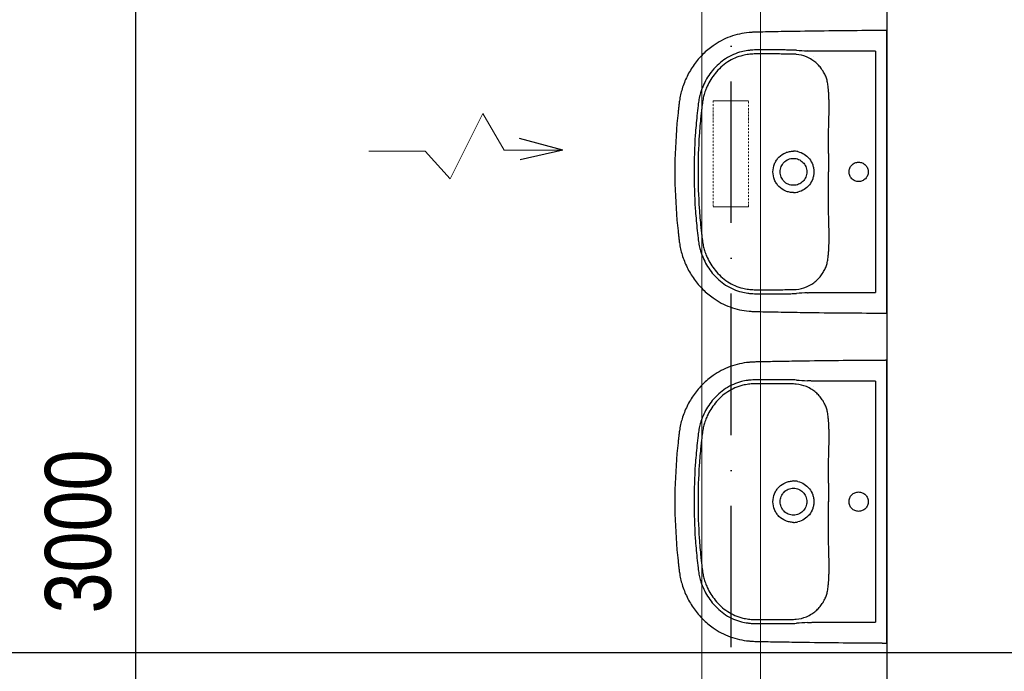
# Model space of a CAD drawing. Header units: millimetres. Extents: x 6491141 to 6692158, y 1846388 to 1929513.
# Tile 224 of 245: x 6665670 to 6667760, y 1901168 to 1902551. Entities that reach past the tile are written whole.
import ezdxf

# ---------------------------------------------------------------- set-up
doc = ezdxf.new("R2010")
doc.units = ezdxf.units.MM
doc.linetypes.add('ACAD_ISO10W100', pattern=[18, 12, -3, 0, -3])
doc.linetypes.add('DASHDOT', pattern=[1, 0.5, -0.25, 0, -0.25])
doc.layers.add('Koty VzT', color=7, linetype='Continuous', lineweight=15)
doc.layers.add('VzT odtah', color=3, linetype='Continuous', lineweight=18)
for name, color, linetype in [('Osy VzT', 253, 'ACAD_ISO10W100'), ('Stavba', 152, 'Continuous'), ('VzT šipky', 7, 'Continuous')]:
    doc.layers.add(name, color=color, linetype=linetype)
doc.styles.add('romans', font='arial.ttf', dxfattribs={"width": 0.8, "height": 140})
doc.dimstyles.new('koty50', dxfattribs={"dimtxt": 100, "dimasz": 100, "dimexe": 20, "dimexo": 100, "dimgap": 50, "dimtad": 3, "dimdec": 0, "dimtxsty": 'romans', "dimblk": 'OBLIQUE', "dimcen": -3, "dimclrd": 7, "dimclre": 7, "dimclrt": 7, "dimadec": 0, "dimazin": 0, "dimtfac": 1, "dimtdec": 0, "dimtmove": 0, "dimatfit": 3, "dimldrblk": 'OPEN30', "dimfxl": 1, "dimarcsym": 0})

# ---------------------------------------------------------------- blocks, each defined once
blk = doc.blocks.new('_Oblique')
at = {"color": 0, "lineweight": -2}
blk.add_line((-0.5, -0.5), (0.5, 0.5), dxfattribs=at)
blk = doc.blocks.new('*D13')
at = {"layer": 'DEFPOINTS', "color": 0, "transparency": 16777216}
for p in [(6665916, 1902964.6), (6667117.8, 1902964.6, -4), (6667117.8, 1899964.6, -4)]:
    blk.add_point(p, dxfattribs=at)
at = {"layer": 'Koty VzT', "color": 7, "lineweight": -2, "transparency": 16777216}
for p, q in [((6667017.8, 1902964.6), (6665896, 1902964.6)), ((6665916, 1899964.6), (6665916, 1902964.6)), ((6667017.8, 1899964.6), (6665896, 1899964.6))]:
    blk.add_line(p, q, dxfattribs=at)
at = {"layer": 'Koty VzT', "color": 7, "lineweight": -2, "transparency": 16777216, "xscale": 100, "yscale": 100, "zscale": 100}
for p, rotation in [((6665916, 1902964.6), 90), ((6665916, 1899964.6), 270)]:
    blk.add_blockref('_Oblique', p, dxfattribs=dict(at, rotation=rotation))
at = {"layer": 'Koty VzT', "color": 7, "transparency": 16777216, "insert": (6665794.4, 1901464.6), "char_height": 140, "attachment_point": 5, "rotation": 90, "style": 'romans'}
blk.add_mtext('3000', dxfattribs=at)
blk = doc.blocks.new('_Open30')
at = {"color": 0, "linetype": 'ByBlock', "lineweight": -2}
for p, q in [((-1, 0.268), (0, 0)), ((0, 0), (-1, -0.268)), ((0, 0), (-1, 0))]:
    blk.add_line(p, q, dxfattribs=at)

msp = doc.modelspace()

# ---------------------------------------------------------------- linework, layer by layer
at = {"layer": 'Osy VzT', "ltscale": 25}
msp.add_line((6667180.3, 1899868.9, -4), (6667180.3, 1903207.2, -4), dxfattribs=at)
at = {"layer": 'Stavba'}
for p, q in [((6667510.7, 1903377.8), (6667510.7, 1899667.8)), ((6667510.7, 1901940.6), (6667510.7, 1902515)), ((6667486.9, 1902483.7), (6667355.9, 1902483.7)), ((6667486.9, 1902483.7), (6667486.9, 1901971.8)), ((6667355.9, 1902472.9), (6667355.9, 1902472.9)), ((6667387.4, 1902391.5), (6667387.4, 1902391.6)), ((6667387.4, 1902064), (6667387.4, 1902064)), ((6667355.9, 1901971.8), (6667486.9, 1901971.8)), ((6667510.7, 1901240.6), (6667510.7, 1901815)), ((6667486.9, 1901783.7), (6667355.9, 1901783.7)), ((6667355.9, 1901772.9), (6667355.9, 1901772.9)), ((6667486.9, 1901783.7), (6667486.9, 1901271.8)), ((6667387.4, 1901691.5), (6667387.4, 1901691.6)), ((6667387.4, 1901364), (6667387.4, 1901364)), ((6667355.9, 1901271.8), (6667486.9, 1901271.8)), ((6659435.6, 1901207.8), (6682005.6, 1901207.8))]:
    msp.add_line(p, q, dxfattribs=at)
for centre, radius, start, end in [((6667303.8, 1902272.8), 213.6, 86.0078, 87.7144), ((6667522.1, 1905400.1), 2921.3, 266.0078, 266.4663), ((6667308.2, 1902377.1), 100.7, 84.2213, 87.654), ((6667310.4, 1902398.3), 79.3, 68.2149, 84.2213), ((6667315.3, 1902410.5), 66.2, 56.7828, 68.2149), ((6667312.3, 1902228.5), 43.2, 77.4337, 89.9662), ((6675965.6, 1902248.5), 8579.1, 179.87635, 180.1385), ((6659680.4, 1902209.2), 7706.2, 359.84666, 0.1385), ((6667312.3, 1902227), 43.2, 270.0218, 282.5783), ((6667305.6, 1902115.7), 137.9, 272.8096, 275.3151), ((6667311.4, 1902053), 75, 275.3151, 292.2487), ((6667312.6, 1902050.3), 72, 292.2487, 302.7535), ((6667304.8, 1902165.1), 195.9, 272.2085, 274.0693), ((6667473.9, 1899788.7), 2186.5, 93.4566, 94.0693), ((6667303.8, 1901572.8), 213.6, 86.0078, 87.7144), ((6667308.2, 1901677.1), 100.7, 84.2213, 87.654), ((6667310.4, 1901698.3), 79.3, 68.2149, 84.2213), ((6667522.1, 1904700.1), 2921.3, 266.0078, 266.4663), ((6667315.3, 1901710.5), 66.2, 56.7828, 68.2149), ((6667312.3, 1901528.5), 43.2, 77.4337, 89.9662), ((6675965.6, 1901548.5), 8579.1, 179.87635, 180.1385), ((6659680.4, 1901509.2), 7706.2, 359.84666, 0.1385), ((6667312.3, 1901527), 43.2, 270.0218, 282.5783), ((6667312.6, 1901350.3), 72, 292.2487, 302.7535), ((6667305.6, 1901415.7), 137.9, 272.8096, 275.3151), ((6667304.8, 1901465.1), 195.9, 272.2085, 274.0693), ((6667311.4, 1901353), 75, 275.3151, 292.2487), ((6667473.9, 1899088.7), 2186.5, 93.4566, 94.0693)]:
    msp.add_arc(centre, radius, start, end, dxfattribs=at)
for points, degree, knots in [([(6667486.9, 1902527.6), (6667460.7, 1902527.5), (6667407.1, 1902527.1), (6667338.3, 1902526.2), (6667290.1, 1902525.4), (6667262.1, 1902524.9), (6667247, 1902524.6), (6667234.2, 1902524.3), (6667227.5, 1902524.1), (6667221.9, 1902523.8), (6667205.8, 1902522.5), (6667177.4, 1902516.3), (6667144.5, 1902498.9), (6667119.4, 1902477.7), (6667100.8, 1902455.8), (6667085.9, 1902430.9), (6667077.3, 1902409), (6667072.6, 1902391.3), (6667070.6, 1902379.9), (6667069.3, 1902369.9), (6667068.3, 1902361.5), (6667066.8, 1902348.3), (6667062.5, 1902303.8), (6667060.6, 1902261.9), (6667060.7, 1902227.8)], 3, [624.329372, 624.329372, 624.329372, 624.329372, 702.954481, 784.872453, 830.951627, 847.339519, 869.099473, 876.286618, 885.594721, 889.203185, 893.06913, 934.29152, 975.506743, 1003.663293, 1032.591568, 1061.523462, 1090.200355, 1103.007356, 1116.545068, 1124.93032, 1133.080278, 1141.824147, 1164.862029, 1267.315864, 1267.315864, 1267.315864, 1267.315864]), ([(6667510.7, 1902527.7), (6667510.7, 1902527.8), (6667495.2, 1902527.7), (6667486.9, 1902527.6)], 1, [600.373143, 600.373143, 600.51024, 615.933195, 624.329372, 624.329372]), ([(6667312.4, 1902486.2), (6667310.4, 1902486.3), (6667306.2, 1902486.4), (6667301.2, 1902486.4), (6667294.5, 1902486.4), (6667288, 1902486.5), (6667275.7, 1902486.6), (6667265.2, 1902486.6), (6667255, 1902486.6), (6667248.7, 1902486.6), (6667241.9, 1902486.6), (6667235.2, 1902486.6), (6667228.8, 1902486.4), (6667222.4, 1902486.1), (6667213.1, 1902485.1), (6667200.4, 1902482.7), (6667184.5, 1902477.2), (6667168.2, 1902468.4), (6667153.1, 1902456.8), (6667136.5, 1902439.3), (6667123.9, 1902419.1), (6667116.4, 1902399.9), (6667113.4, 1902389), (6667111.8, 1902381.4), (6667110.8, 1902375.1), (6667109.4, 1902363.6), (6667106.8, 1902340.4), (6667102.7, 1902293.6), (6667101.4, 1902253.8), (6667101.4, 1902227.8)], 3, [175.048841, 175.048841, 175.048841, 175.048841, 180.891155, 187.66553, 190.097243, 200.971297, 207.107662, 226.924402, 232.691241, 237.690518, 245.872119, 253.117634, 257.691167, 265.085682, 272.24233, 285.758915, 303.884333, 322.571574, 341.132044, 360.794246, 394.866598, 411.87741, 422.527365, 428.832371, 434.893076, 441.844009, 463.483086, 504.881463, 582.882709, 582.882709, 582.882709, 582.882709]), ([(6667312.4, 1902477.7), (6667310.5, 1902477.8), (6667307.3, 1902477.8), (6667302.3, 1902477.8), (6667294.4, 1902477.8), (6667285.9, 1902477.9), (6667275.5, 1902478), (6667266.5, 1902478), (6667253.8, 1902478), (6667241.5, 1902478), (6667230.4, 1902478), (6667223, 1902477.7), (6667214.8, 1902476.9), (6667203, 1902474.7), (6667188, 1902469.7), (6667172.4, 1902461.2), (6667158.3, 1902450.2), (6667142.7, 1902433.6), (6667132.1, 1902416.5), (6667126, 1902401.7), (6667123.2, 1902393.4), (6667121.3, 1902386.4), (6667119.9, 1902379.3), (6667119, 1902373.3), (6667118, 1902365.7), (6667117, 1902356.2), (6667114.8, 1902335.7), (6667111.2, 1902292.7), (6667109.8, 1902253.6), (6667109.8, 1902227.8)], 3, [979.515725, 979.515725, 979.515725, 979.515725, 984.998793, 989.193783, 994.506217, 1008.836262, 1014.564091, 1025.67181, 1035.775102, 1052.873813, 1062.576161, 1068.957794, 1075.078432, 1087.407323, 1104.896786, 1122.232394, 1140.496235, 1158.413781, 1190.38659, 1200.50569, 1206.374096, 1216.605643, 1222.213255, 1228.037047, 1234.961214, 1245.092548, 1256.793198, 1296.845648, 1374.248337, 1374.248337, 1374.248337, 1374.248337]), ([(6667387.4, 1902391.6), (6667387.3, 1902394.2), (6667387, 1902399.3), (6667386.2, 1902408), (6667385, 1902417.1), (6667382.6, 1902426.5), (6667379, 1902435.4), (6667373.9, 1902444.1), (6667367.4, 1902452.5), (6667360, 1902459.9), (6667354.4, 1902464), (6667351.5, 1902465.9)], 3, [850.913163, 850.913163, 850.913163, 850.913163, 858.963388, 866.231581, 877.085686, 886.260054, 895.260314, 905.875022, 916.564351, 927.072225, 937.310546, 937.310546, 937.310546, 937.310546]), ([(6667386.5, 1902267), (6667386.6, 1902279.5), (6667386.7, 1902296.1), (6667387.2, 1902322.2), (6667387.8, 1902340.7), (6667388.1, 1902360.4), (6667388.1, 1902373.4), (6667387.8, 1902384), (6667387.6, 1902389.2), (6667387.4, 1902391.5)], 3, [726.376125, 726.376125, 726.376125, 726.376125, 763.622224, 776.430836, 804.676477, 819.055623, 835.490807, 843.719456, 850.904433, 850.904433, 850.904433, 850.904433]), ([(6667268.9, 1902227.8), (6667268.9, 1902233.6), (6667270.6, 1902242.3), (6667276.1, 1902252.5), (6667283.3, 1902261.4), (6667292.9, 1902267.9), (6667303.9, 1902271.2), (6667309.5, 1902271.8), (6667312.4, 1902271.8)], 3, [-68.665418, -68.665418, -68.665418, -68.665418, -51.296816, -42.590342, -34.181869, -16.861064, -8.510528, 0, 0, 0, 0]), ([(6667284.1, 1902227.8), (6667284.1, 1902229.7), (6667284.4, 1902233.5), (6667286.1, 1902238.9), (6667288.7, 1902243.8), (6667292.2, 1902248.1), (6667296.5, 1902251.7), (6667303, 1902255.3), (6667308.6, 1902256.4), (6667312.4, 1902256.4)], 3, [0, 0, 0, 0, 5.771404, 11.358994, 16.760694, 22.424371, 27.849839, 33.48032, 44.736035, 44.736035, 44.736035, 44.736035]), ([(6667312.4, 1902256.4), (6667314.3, 1902256.4), (6667318, 1902256), (6667323.4, 1902254.4), (6667328.3, 1902251.7), (6667332.5, 1902248.1), (6667336, 1902243.8), (6667339.5, 1902237.2), (6667340.7, 1902231.6), (6667340.7, 1902227.8)], 3, [44.736035, 44.736035, 44.736035, 44.736035, 50.403646, 55.91951, 61.571197, 67.020032, 72.442686, 78.078755, 89.405769, 89.405769, 89.405769, 89.405769]), ([(6667321.7, 1902270.7), (6667326.5, 1902269.7), (6667335.7, 1902265.9), (6667346.9, 1902255.9), (6667352.9, 1902244.9), (6667355.4, 1902235.3), (6667355.8, 1902230.3), (6667355.8, 1902227.8)], 3, [9.459226, 9.459226, 9.459226, 9.459226, 24.117237, 38.862114, 53.669389, 61.303478, 68.668558, 68.668558, 68.668558, 68.668558]), ([(6667430.4, 1902227.8), (6667430.4, 1902230.5), (6667431.5, 1902235.8), (6667436, 1902242.7), (6667442.7, 1902247.3), (6667450.7, 1902248.9), (6667458.7, 1902247.3), (6667465.5, 1902242.7), (6667470, 1902235.9), (6667471.1, 1902230.5), (6667471.1, 1902227.8)], 3, [0, 0, 0, 0, 8.041153, 16.003729, 24.145465, 32.059, 40.064065, 48.100306, 56.065262, 64.20975, 64.20975, 64.20975, 64.20975]), ([(6667060.7, 1902227.8), (6667060.6, 1902193.6), (6667062.5, 1902151.8), (6667066.8, 1902107.3), (6667068.3, 1902094.1), (6667069.3, 1902085.7), (6667070.6, 1902075.7), (6667072.6, 1902064.3), (6667077.3, 1902046.6), (6667085.9, 1902024.7), (6667100.8, 1901999.8), (6667119.4, 1901977.9), (6667144.5, 1901956.7), (6667177.4, 1901939.3), (6667205.8, 1901933.1), (6667221.9, 1901931.8), (6667227.5, 1901931.4), (6667234.2, 1901931.3), (6667247, 1901931), (6667262.1, 1901930.7), (6667290.1, 1901930.2), (6667338.3, 1901929.4), (6667407.1, 1901928.5), (6667460.7, 1901928.3), (6667486.9, 1901928)], 3, [-642.986491, -642.986491, -642.986491, -642.986491, -540.532657, -517.494775, -508.750906, -500.600948, -492.215696, -478.677984, -465.870983, -437.194089, -408.262196, -379.333921, -351.177371, -309.962147, -268.739757, -264.873812, -261.265349, -251.957246, -244.770101, -223.010147, -206.622255, -160.54308, -78.625109, 0, 0, 0, 0]), ([(6667101.4, 1902227.8), (6667101.4, 1902201.8), (6667102.7, 1902162), (6667106.8, 1902115.1), (6667109.4, 1902092), (6667110.8, 1902080.5), (6667111.8, 1902074.1), (6667113.4, 1902066.6), (6667116.4, 1902055.7), (6667123.9, 1902036.5), (6667136.5, 1902016.3), (6667153.1, 1901998.8), (6667168.2, 1901987.2), (6667184.5, 1901978.3), (6667200.4, 1901972.9), (6667213.1, 1901970.5), (6667222.4, 1901969.5), (6667228.8, 1901969.2), (6667235.2, 1901969), (6667241.9, 1901969), (6667248.7, 1901969), (6667255, 1901969), (6667265.2, 1901969), (6667275.7, 1901969), (6667288, 1901969.1), (6667294.5, 1901969.2), (6667301.2, 1901969.2), (6667306.2, 1901969.2), (6667310.4, 1901969.3), (6667312.4, 1901969.4)], 3, [582.882709, 582.882709, 582.882709, 582.882709, 660.883955, 702.282331, 723.921408, 730.872341, 736.933047, 743.238052, 753.888008, 770.898819, 804.971172, 824.633373, 843.193843, 861.881084, 880.006503, 893.523087, 900.679736, 908.07425, 912.647783, 919.893298, 928.074899, 933.074176, 938.841015, 958.657755, 964.79412, 975.668174, 978.099887, 984.874262, 990.716576, 990.716576, 990.716576, 990.716576]), ([(6667109.8, 1902227.8), (6667109.8, 1902202), (6667111.2, 1902162.8), (6667114.8, 1902119.9), (6667117, 1902099.4), (6667118, 1902089.9), (6667119, 1902082.3), (6667119.9, 1902076.3), (6667121.3, 1902069.2), (6667123.2, 1902062.2), (6667126, 1902053.9), (6667132.1, 1902039.1), (6667142.7, 1902022), (6667158.3, 1902005.4), (6667172.4, 1901994.4), (6667188, 1901985.9), (6667203, 1901980.9), (6667214.8, 1901978.7), (6667223, 1901977.9), (6667230.4, 1901977.6), (6667241.5, 1901977.6), (6667253.8, 1901977.6), (6667266.5, 1901977.6), (6667275.5, 1901977.6), (6667285.9, 1901977.7), (6667294.4, 1901977.8), (6667302.3, 1901977.8), (6667307.3, 1901977.8), (6667310.5, 1901977.8), (6667312.4, 1901977.9)], 3, [0, 0, 0, 0, 77.402688, 117.455139, 129.155789, 139.287123, 146.21129, 152.035082, 157.642694, 167.874241, 173.742647, 183.861746, 215.834556, 233.752102, 252.015943, 269.351551, 286.841014, 299.169905, 305.290543, 311.672176, 321.374524, 338.473235, 348.576526, 359.684246, 365.412075, 379.74212, 385.054554, 389.249544, 394.732611, 394.732611, 394.732611, 394.732611]), ([(6667312.4, 1902183.8), (6667309.5, 1902183.8), (6667303.9, 1902184.4), (6667292.9, 1902187.7), (6667283.3, 1902194.2), (6667276.1, 1902203.1), (6667270.6, 1902213.3), (6667268.9, 1902222), (6667268.9, 1902227.8)], 3, [137.337116, 137.337116, 137.337116, 137.337116, 145.847644, 154.19818, 171.518985, 179.927458, 188.633932, 206.002534, 206.002534, 206.002534, 206.002534]), ([(6667312.4, 1902199.2), (6667308.6, 1902199.2), (6667303, 1902200.3), (6667296.5, 1902203.9), (6667292.2, 1902207.5), (6667288.7, 1902211.8), (6667286.1, 1902216.7), (6667284.4, 1902222.1), (6667284.1, 1902225.9), (6667284.1, 1902227.8)], 3, [134.075503, 134.075503, 134.075503, 134.075503, 145.331218, 150.961699, 156.387167, 162.050844, 167.452544, 173.040134, 178.811538, 178.811538, 178.811538, 178.811538]), ([(6667340.7, 1902227.8), (6667340.7, 1902224), (6667339.5, 1902218.4), (6667336, 1902211.8), (6667332.5, 1902207.5), (6667328.3, 1902203.9), (6667323.4, 1902201.2), (6667318, 1902199.6), (6667314.3, 1902199.2), (6667312.4, 1902199.2)], 3, [89.405769, 89.405769, 89.405769, 89.405769, 100.732783, 106.368852, 111.791506, 117.240341, 122.892028, 128.407892, 134.075503, 134.075503, 134.075503, 134.075503]), ([(6667355.8, 1902227.8), (6667355.8, 1902225.3), (6667355.4, 1902220.3), (6667352.9, 1902210.7), (6667346.9, 1902199.7), (6667335.7, 1902189.7), (6667326.5, 1902185.9), (6667321.7, 1902184.9)], 3, [68.668558, 68.668558, 68.668558, 68.668558, 76.033638, 83.667727, 98.475003, 113.219879, 127.877891, 127.877891, 127.877891, 127.877891]), ([(6667471.1, 1902227.8), (6667471.1, 1902225.1), (6667470, 1902219.7), (6667465.5, 1902212.9), (6667458.7, 1902208.3), (6667450.7, 1902206.7), (6667442.7, 1902208.3), (6667436, 1902212.9), (6667431.5, 1902219.8), (6667430.4, 1902225.1), (6667430.4, 1902227.8)], 3, [64.20975, 64.20975, 64.20975, 64.20975, 72.354238, 80.319194, 88.355435, 96.3605, 104.274035, 112.415771, 120.378347, 128.4195, 128.4195, 128.4195, 128.4195]), ([(6667387.4, 1902064), (6667387.6, 1902066.4), (6667387.8, 1902071.6), (6667388.1, 1902082.2), (6667388.1, 1902095.2), (6667387.8, 1902114.9), (6667387.2, 1902133.3), (6667386.7, 1902159.4), (6667386.5, 1902176.1), (6667386.5, 1902188.5)], 3, [523.343903, 523.343903, 523.343903, 523.343903, 530.528881, 538.757529, 555.192714, 569.57186, 597.8175, 610.626113, 647.872212, 647.872212, 647.872212, 647.872212]), ([(6667351.5, 1901989.7), (6667354.4, 1901991.5), (6667360, 1901995.7), (6667367.4, 1902003.1), (6667373.9, 1902011.5), (6667379, 1902020.2), (6667382.6, 1902029.1), (6667385, 1902038.5), (6667386.2, 1902047.6), (6667387, 1902056.3), (6667387.3, 1902061.4), (6667387.4, 1902064)], 3, [436.937791, 436.937791, 436.937791, 436.937791, 447.176112, 457.683986, 468.373315, 478.988023, 487.988283, 497.162651, 508.016755, 515.284948, 523.335174, 523.335174, 523.335174, 523.335174]), ([(6667486.9, 1901928), (6667495.2, 1901927.9), (6667510.7, 1901927.8), (6667510.7, 1901927.9)], 1, [0, 0, 8.396177, 23.819133, 23.95623, 23.95623]), ([(6667486.9, 1901827.6), (6667460.7, 1901827.5), (6667407.1, 1901827.1), (6667338.3, 1901826.2), (6667290.1, 1901825.4), (6667262.1, 1901824.9), (6667247, 1901824.6), (6667234.2, 1901824.3), (6667227.5, 1901824.1), (6667221.9, 1901823.8), (6667205.8, 1901822.5), (6667177.4, 1901816.3), (6667144.5, 1901798.9), (6667119.4, 1901777.7), (6667100.8, 1901755.8), (6667085.9, 1901730.9), (6667077.3, 1901709), (6667072.6, 1901691.3), (6667070.6, 1901679.9), (6667069.3, 1901669.9), (6667068.3, 1901661.5), (6667066.8, 1901648.3), (6667062.5, 1901603.8), (6667060.6, 1901561.9), (6667060.7, 1901527.8)], 3, [624.329372, 624.329372, 624.329372, 624.329372, 702.954481, 784.872453, 830.951627, 847.339519, 869.099473, 876.286618, 885.594721, 889.203185, 893.06913, 934.29152, 975.506743, 1003.663293, 1032.591568, 1061.523462, 1090.200355, 1103.007356, 1116.545068, 1124.93032, 1133.080278, 1141.824147, 1164.862029, 1267.315864, 1267.315864, 1267.315864, 1267.315864]), ([(6667510.7, 1901827.7), (6667510.7, 1901827.8), (6667495.2, 1901827.7), (6667486.9, 1901827.6)], 1, [600.373143, 600.373143, 600.51024, 615.933195, 624.329372, 624.329372]), ([(6667312.4, 1901786.2), (6667310.4, 1901786.3), (6667306.2, 1901786.4), (6667301.2, 1901786.4), (6667294.5, 1901786.4), (6667288, 1901786.5), (6667275.7, 1901786.6), (6667265.2, 1901786.6), (6667255, 1901786.6), (6667248.7, 1901786.6), (6667241.9, 1901786.6), (6667235.2, 1901786.6), (6667228.8, 1901786.4), (6667222.4, 1901786.1), (6667213.1, 1901785.1), (6667200.4, 1901782.7), (6667184.5, 1901777.2), (6667168.2, 1901768.4), (6667153.1, 1901756.8), (6667136.5, 1901739.3), (6667123.9, 1901719.1), (6667116.4, 1901699.9), (6667113.4, 1901689), (6667111.8, 1901681.4), (6667110.8, 1901675.1), (6667109.4, 1901663.6), (6667106.8, 1901640.4), (6667102.7, 1901593.6), (6667101.4, 1901553.8), (6667101.4, 1901527.8)], 3, [175.048841, 175.048841, 175.048841, 175.048841, 180.891155, 187.66553, 190.097243, 200.971297, 207.107662, 226.924402, 232.691241, 237.690518, 245.872119, 253.117634, 257.691167, 265.085682, 272.24233, 285.758915, 303.884333, 322.571574, 341.132044, 360.794246, 394.866598, 411.87741, 422.527365, 428.832371, 434.893076, 441.844009, 463.483086, 504.881463, 582.882709, 582.882709, 582.882709, 582.882709]), ([(6667312.4, 1901777.7), (6667310.5, 1901777.8), (6667307.3, 1901777.8), (6667302.3, 1901777.8), (6667294.4, 1901777.8), (6667285.9, 1901777.9), (6667275.5, 1901778), (6667266.5, 1901778), (6667253.8, 1901778), (6667241.5, 1901778), (6667230.4, 1901778), (6667223, 1901777.7), (6667214.8, 1901776.9), (6667203, 1901774.7), (6667188, 1901769.7), (6667172.4, 1901761.2), (6667158.3, 1901750.2), (6667142.7, 1901733.6), (6667132.1, 1901716.5), (6667126, 1901701.7), (6667123.2, 1901693.4), (6667121.3, 1901686.4), (6667119.9, 1901679.3), (6667119, 1901673.3), (6667118, 1901665.7), (6667117, 1901656.2), (6667114.8, 1901635.7), (6667111.2, 1901592.7), (6667109.8, 1901553.6), (6667109.8, 1901527.8)], 3, [979.515725, 979.515725, 979.515725, 979.515725, 984.998793, 989.193783, 994.506217, 1008.836262, 1014.564091, 1025.67181, 1035.775102, 1052.873813, 1062.576161, 1068.957794, 1075.078432, 1087.407323, 1104.896786, 1122.232394, 1140.496235, 1158.413781, 1190.38659, 1200.50569, 1206.374096, 1216.605643, 1222.213255, 1228.037047, 1234.961214, 1245.092548, 1256.793198, 1296.845648, 1374.248337, 1374.248337, 1374.248337, 1374.248337]), ([(6667387.4, 1901691.6), (6667387.3, 1901694.2), (6667387, 1901699.3), (6667386.2, 1901708), (6667385, 1901717.1), (6667382.6, 1901726.5), (6667379, 1901735.4), (6667373.9, 1901744.1), (6667367.4, 1901752.5), (6667360, 1901759.9), (6667354.4, 1901764), (6667351.5, 1901765.9)], 3, [850.913163, 850.913163, 850.913163, 850.913163, 858.963388, 866.231581, 877.085686, 886.260054, 895.260314, 905.875022, 916.564351, 927.072225, 937.310546, 937.310546, 937.310546, 937.310546]), ([(6667386.5, 1901567), (6667386.6, 1901579.5), (6667386.7, 1901596.1), (6667387.2, 1901622.2), (6667387.8, 1901640.7), (6667388.1, 1901660.4), (6667388.1, 1901673.4), (6667387.8, 1901684), (6667387.6, 1901689.2), (6667387.4, 1901691.5)], 3, [726.376125, 726.376125, 726.376125, 726.376125, 763.622224, 776.430836, 804.676477, 819.055623, 835.490807, 843.719456, 850.904433, 850.904433, 850.904433, 850.904433]), ([(6667268.9, 1901527.8), (6667268.9, 1901533.6), (6667270.6, 1901542.3), (6667276.1, 1901552.5), (6667283.3, 1901561.4), (6667292.9, 1901567.9), (6667303.9, 1901571.2), (6667309.5, 1901571.8), (6667312.4, 1901571.8)], 3, [-68.665418, -68.665418, -68.665418, -68.665418, -51.296816, -42.590342, -34.181869, -16.861064, -8.510528, 0, 0, 0, 0]), ([(6667321.7, 1901570.7), (6667326.5, 1901569.7), (6667335.7, 1901565.9), (6667346.9, 1901555.9), (6667352.9, 1901544.9), (6667355.4, 1901535.3), (6667355.8, 1901530.3), (6667355.8, 1901527.8)], 3, [9.459226, 9.459226, 9.459226, 9.459226, 24.117237, 38.862114, 53.669389, 61.303478, 68.668558, 68.668558, 68.668558, 68.668558]), ([(6667284.1, 1901527.8), (6667284.1, 1901529.7), (6667284.4, 1901533.5), (6667286.1, 1901538.9), (6667288.7, 1901543.8), (6667292.2, 1901548.1), (6667296.5, 1901551.7), (6667303, 1901555.3), (6667308.6, 1901556.4), (6667312.4, 1901556.4)], 3, [0, 0, 0, 0, 5.771404, 11.358994, 16.760694, 22.424371, 27.849839, 33.48032, 44.736035, 44.736035, 44.736035, 44.736035]), ([(6667312.4, 1901556.4), (6667314.3, 1901556.4), (6667318, 1901556), (6667323.4, 1901554.4), (6667328.3, 1901551.7), (6667332.5, 1901548.1), (6667336, 1901543.8), (6667339.5, 1901537.2), (6667340.7, 1901531.6), (6667340.7, 1901527.8)], 3, [44.736035, 44.736035, 44.736035, 44.736035, 50.403646, 55.91951, 61.571197, 67.020032, 72.442686, 78.078755, 89.405769, 89.405769, 89.405769, 89.405769]), ([(6667430.4, 1901527.8), (6667430.4, 1901530.5), (6667431.5, 1901535.8), (6667436, 1901542.7), (6667442.7, 1901547.3), (6667450.7, 1901548.9), (6667458.7, 1901547.3), (6667465.5, 1901542.7), (6667470, 1901535.9), (6667471.1, 1901530.5), (6667471.1, 1901527.8)], 3, [0, 0, 0, 0, 8.041153, 16.003729, 24.145465, 32.059, 40.064065, 48.100306, 56.065262, 64.20975, 64.20975, 64.20975, 64.20975]), ([(6667060.7, 1901527.8), (6667060.6, 1901493.6), (6667062.5, 1901451.8), (6667066.8, 1901407.3), (6667068.3, 1901394.1), (6667069.3, 1901385.7), (6667070.6, 1901375.7), (6667072.6, 1901364.3), (6667077.3, 1901346.6), (6667085.9, 1901324.7), (6667100.8, 1901299.8), (6667119.4, 1901277.9), (6667144.5, 1901256.7), (6667177.4, 1901239.3), (6667205.8, 1901233.1), (6667221.9, 1901231.8), (6667227.5, 1901231.4), (6667234.2, 1901231.3), (6667247, 1901231), (6667262.1, 1901230.7), (6667290.1, 1901230.2), (6667338.3, 1901229.4), (6667407.1, 1901228.5), (6667460.7, 1901228.3), (6667486.9, 1901228)], 3, [-642.986491, -642.986491, -642.986491, -642.986491, -540.532657, -517.494775, -508.750906, -500.600948, -492.215696, -478.677984, -465.870983, -437.194089, -408.262196, -379.333921, -351.177371, -309.962147, -268.739757, -264.873812, -261.265349, -251.957246, -244.770101, -223.010147, -206.622255, -160.54308, -78.625109, 0, 0, 0, 0]), ([(6667101.4, 1901527.8), (6667101.4, 1901501.8), (6667102.7, 1901462), (6667106.8, 1901415.1), (6667109.4, 1901392), (6667110.8, 1901380.5), (6667111.8, 1901374.1), (6667113.4, 1901366.6), (6667116.4, 1901355.7), (6667123.9, 1901336.5), (6667136.5, 1901316.3), (6667153.1, 1901298.8), (6667168.2, 1901287.2), (6667184.5, 1901278.3), (6667200.4, 1901272.9), (6667213.1, 1901270.5), (6667222.4, 1901269.5), (6667228.8, 1901269.2), (6667235.2, 1901269), (6667241.9, 1901269), (6667248.7, 1901269), (6667255, 1901269), (6667265.2, 1901269), (6667275.7, 1901269), (6667288, 1901269.1), (6667294.5, 1901269.2), (6667301.2, 1901269.2), (6667306.2, 1901269.2), (6667310.4, 1901269.3), (6667312.4, 1901269.4)], 3, [582.882709, 582.882709, 582.882709, 582.882709, 660.883955, 702.282331, 723.921408, 730.872341, 736.933047, 743.238052, 753.888008, 770.898819, 804.971172, 824.633373, 843.193843, 861.881084, 880.006503, 893.523087, 900.679736, 908.07425, 912.647783, 919.893298, 928.074899, 933.074176, 938.841015, 958.657755, 964.79412, 975.668174, 978.099887, 984.874262, 990.716576, 990.716576, 990.716576, 990.716576]), ([(6667109.8, 1901527.8), (6667109.8, 1901502), (6667111.2, 1901462.8), (6667114.8, 1901419.9), (6667117, 1901399.4), (6667118, 1901389.9), (6667119, 1901382.3), (6667119.9, 1901376.3), (6667121.3, 1901369.2), (6667123.2, 1901362.2), (6667126, 1901353.9), (6667132.1, 1901339.1), (6667142.7, 1901322), (6667158.3, 1901305.4), (6667172.4, 1901294.4), (6667188, 1901285.9), (6667203, 1901280.9), (6667214.8, 1901278.7), (6667223, 1901277.9), (6667230.4, 1901277.6), (6667241.5, 1901277.6), (6667253.8, 1901277.6), (6667266.5, 1901277.6), (6667275.5, 1901277.6), (6667285.9, 1901277.7), (6667294.4, 1901277.8), (6667302.3, 1901277.8), (6667307.3, 1901277.8), (6667310.5, 1901277.8), (6667312.4, 1901277.9)], 3, [0, 0, 0, 0, 77.402688, 117.455139, 129.155789, 139.287123, 146.21129, 152.035082, 157.642694, 167.874241, 173.742647, 183.861746, 215.834556, 233.752102, 252.015943, 269.351551, 286.841014, 299.169905, 305.290543, 311.672176, 321.374524, 338.473235, 348.576526, 359.684246, 365.412075, 379.74212, 385.054554, 389.249544, 394.732611, 394.732611, 394.732611, 394.732611]), ([(6667312.4, 1901483.8), (6667309.5, 1901483.8), (6667303.9, 1901484.4), (6667292.9, 1901487.7), (6667283.3, 1901494.2), (6667276.1, 1901503.1), (6667270.6, 1901513.3), (6667268.9, 1901522), (6667268.9, 1901527.8)], 3, [137.337116, 137.337116, 137.337116, 137.337116, 145.847644, 154.19818, 171.518985, 179.927458, 188.633932, 206.002534, 206.002534, 206.002534, 206.002534]), ([(6667312.4, 1901499.2), (6667308.6, 1901499.2), (6667303, 1901500.3), (6667296.5, 1901503.9), (6667292.2, 1901507.5), (6667288.7, 1901511.8), (6667286.1, 1901516.7), (6667284.4, 1901522.1), (6667284.1, 1901525.9), (6667284.1, 1901527.8)], 3, [134.075503, 134.075503, 134.075503, 134.075503, 145.331218, 150.961699, 156.387167, 162.050844, 167.452544, 173.040134, 178.811538, 178.811538, 178.811538, 178.811538]), ([(6667340.7, 1901527.8), (6667340.7, 1901524), (6667339.5, 1901518.4), (6667336, 1901511.8), (6667332.5, 1901507.5), (6667328.3, 1901503.9), (6667323.4, 1901501.2), (6667318, 1901499.6), (6667314.3, 1901499.2), (6667312.4, 1901499.2)], 3, [89.405769, 89.405769, 89.405769, 89.405769, 100.732783, 106.368852, 111.791506, 117.240341, 122.892028, 128.407892, 134.075503, 134.075503, 134.075503, 134.075503]), ([(6667355.8, 1901527.8), (6667355.8, 1901525.3), (6667355.4, 1901520.3), (6667352.9, 1901510.7), (6667346.9, 1901499.7), (6667335.7, 1901489.7), (6667326.5, 1901485.9), (6667321.7, 1901484.9)], 3, [68.668558, 68.668558, 68.668558, 68.668558, 76.033638, 83.667727, 98.475003, 113.219879, 127.877891, 127.877891, 127.877891, 127.877891]), ([(6667471.1, 1901527.8), (6667471.1, 1901525.1), (6667470, 1901519.7), (6667465.5, 1901512.9), (6667458.7, 1901508.3), (6667450.7, 1901506.7), (6667442.7, 1901508.3), (6667436, 1901512.9), (6667431.5, 1901519.8), (6667430.4, 1901525.1), (6667430.4, 1901527.8)], 3, [64.20975, 64.20975, 64.20975, 64.20975, 72.354238, 80.319194, 88.355435, 96.3605, 104.274035, 112.415771, 120.378347, 128.4195, 128.4195, 128.4195, 128.4195]), ([(6667387.4, 1901364), (6667387.6, 1901366.4), (6667387.8, 1901371.6), (6667388.1, 1901382.2), (6667388.1, 1901395.2), (6667387.8, 1901414.9), (6667387.2, 1901433.3), (6667386.7, 1901459.4), (6667386.5, 1901476.1), (6667386.5, 1901488.5)], 3, [523.343903, 523.343903, 523.343903, 523.343903, 530.528881, 538.757529, 555.192714, 569.57186, 597.8175, 610.626113, 647.872212, 647.872212, 647.872212, 647.872212]), ([(6667351.5, 1901289.7), (6667354.4, 1901291.5), (6667360, 1901295.7), (6667367.4, 1901303.1), (6667373.9, 1901311.5), (6667379, 1901320.2), (6667382.6, 1901329.1), (6667385, 1901338.5), (6667386.2, 1901347.6), (6667387, 1901356.3), (6667387.3, 1901361.4), (6667387.4, 1901364)], 3, [436.937791, 436.937791, 436.937791, 436.937791, 447.176112, 457.683986, 468.373315, 478.988023, 487.988283, 497.162651, 508.016755, 515.284948, 523.335174, 523.335174, 523.335174, 523.335174]), ([(6667486.9, 1901228), (6667495.2, 1901227.9), (6667510.7, 1901227.8), (6667510.7, 1901227.9)], 1, [0, 0, 8.396177, 23.819133, 23.95623, 23.95623])]:
    msp.add_open_spline(points, degree=degree, knots=knots, dxfattribs=at)
for points, degree in [([(6667510.7, 1902515), (6667510.7, 1902518.4), (6667510.7, 1902521.8), (6667510.7, 1902528.4), (6667510.7, 1902528.1), (6667510.7, 1902527.7)], 5), ([(6667355.9, 1902483.7), (6667355, 1902483.7), (6667353.2, 1902483.8), (6667350.4, 1902483.9), (6667347.6, 1902484), (6667344.8, 1902484.2), (6667343, 1902484.3), (6667342, 1902484.4)], 3), ([(6667342, 1901971.2), (6667343, 1901971.3), (6667344.8, 1901971.4), (6667347.6, 1901971.6), (6667350.4, 1901971.7), (6667353.2, 1901971.8), (6667355, 1901971.8), (6667355.9, 1901971.8)], 3), ([(6667510.7, 1901927.9), (6667510.7, 1901927.5), (6667510.7, 1901927.2), (6667510.7, 1901933.8), (6667510.7, 1901937.2), (6667510.7, 1901940.6)], 5), ([(6667510.7, 1901815), (6667510.7, 1901818.4), (6667510.7, 1901821.8), (6667510.7, 1901828.4), (6667510.7, 1901828.1), (6667510.7, 1901827.7)], 5), ([(6667355.9, 1901783.7), (6667355, 1901783.7), (6667353.2, 1901783.8), (6667350.4, 1901783.9), (6667347.6, 1901784), (6667344.8, 1901784.2), (6667343, 1901784.3), (6667342, 1901784.4)], 3), ([(6667342, 1901271.2), (6667343, 1901271.3), (6667344.8, 1901271.4), (6667347.6, 1901271.6), (6667350.4, 1901271.7), (6667353.2, 1901271.8), (6667355, 1901271.8), (6667355.9, 1901271.8)], 3), ([(6667510.7, 1901227.9), (6667510.7, 1901227.5), (6667510.7, 1901227.2), (6667510.7, 1901233.8), (6667510.7, 1901237.2), (6667510.7, 1901240.6)], 5)]:
    msp.add_open_spline(points, degree=degree, dxfattribs=at)
at = {"layer": 'VzT odtah'}
for p, q in [((6667117.8, 1902964.6, -4), (6667117.8, 1899964.6, -4)), ((6667242.8, 1899964.6, -4), (6667242.8, 1902964.6, -4)), ((6667216.7, 1902378.6), (6667141.7, 1902378.6)), ((6667141.7, 1902153.6), (6667216.7, 1902153.6))]:
    msp.add_line(p, q, dxfattribs=at)
at = {"layer": 'VzT odtah', "linetype": 'DASHDOT', "ltscale": 7}
for p, q in [((6667141.7, 1902378.6), (6667141.7, 1902153.6)), ((6667216.7, 1902153.6), (6667216.7, 1902378.6))]:
    msp.add_line(p, q, dxfattribs=at)
at = {"layer": 'VzT šipky', "color": 7, "lineweight": 0}
for p, q in [((6666653, 1902351.4), (6666583.3, 1902213)), ((6666698.3, 1902274.1), (6666653, 1902351.4)), ((6666530.3, 1902271.6), (6666411.3, 1902271.6)), ((6666583.3, 1902213), (6666530.3, 1902271.6)), ((6666732, 1902274.1), (6666698.3, 1902274.1)), ((6666822.5, 1902274.1), (6666732, 1902274.1))]:
    msp.add_line(p, q, dxfattribs=at)
at = {"layer": 'VzT šipky', "color": 7, "lineweight": 25}
for q in [(6666730.9, 1902298.3), (6666732.4, 1902253)]:
    msp.add_line((6666822.5, 1902274.1), q, dxfattribs=at)

# ---------------------------------------------------------------- dimensions: what is measured, and where the dimension line sits
at = {"layer": 'Koty VzT'}
dim = msp.add_linear_dim(base=(6665916, 1902964.6), p1=(6667117.8, 1899964.6, -4), p2=(6667117.8, 1902964.6, -4), angle=90, dimstyle='koty50', dxfattribs=at)
dim.commit()
dim.dimension.update_dxf_attribs({"geometry": '*D13', "text_midpoint": (6665794.4, 1901464.6)})

doc.saveas('drawing.dxf')
